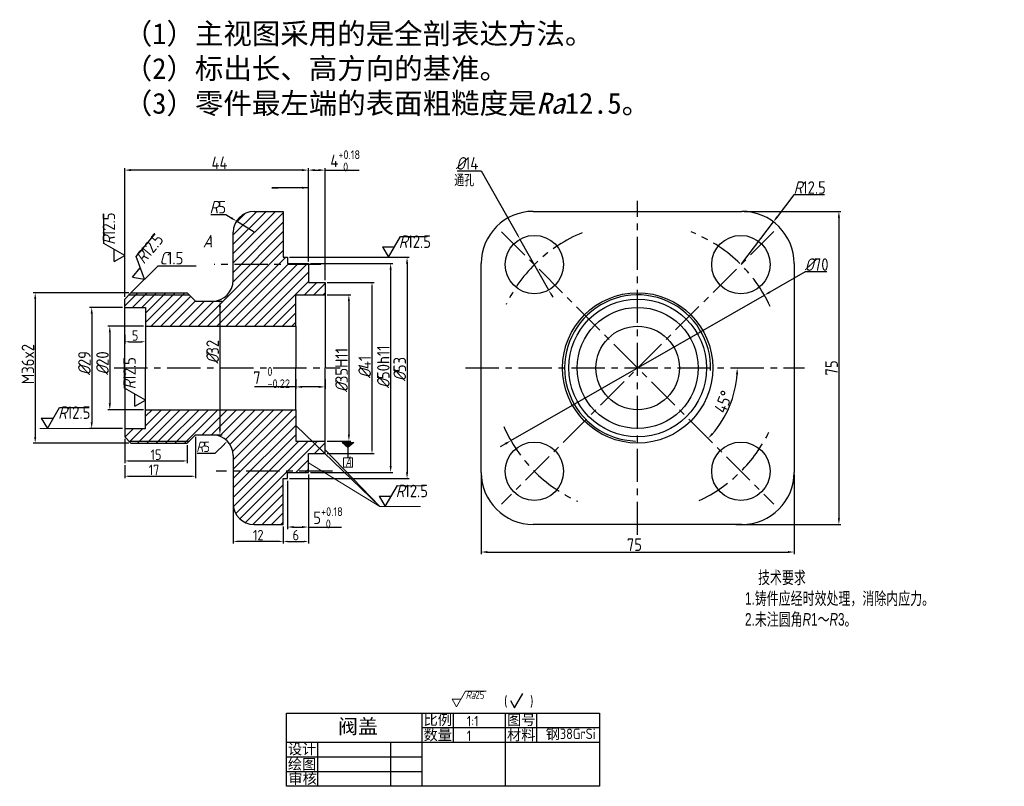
# Model space of a CAD drawing. Extents: x 415 to 1420, y -36 to 331.
import ezdxf

# ---------------------------------------------------------------- set-up
doc = ezdxf.new("R2010")
doc.units = 0
doc.header["$MEASUREMENT"] = 0
doc.linetypes.add('CENTER', pattern=[50.8, 31.75, -6.35, 6.35, -6.35])
doc.layers.get('0').update_dxf_attribs({"linetype": 'CONTINUOUS'})
doc.layers.get('DEFPOINTS').update_dxf_attribs({"linetype": 'CONTINUOUS', "lineweight": 20})
for name, color, linetype in [('ST尺寸', 7, 'CONTINUOUS'), ('填充线图层', 7, 'CONTINUOUS'), ('文字层', 7, 'CONTINUOUS'), ('标注图层', 7, 'CONTINUOUS'), ('细实线图层', 1, 'CONTINUOUS')]:
    doc.layers.add(name, color=color, linetype=linetype)
doc.layers.add('中心线层', color=1, linetype='CENTER', plot=False)
doc.layers.add('细实线层', color=7, linetype='CONTINUOUS', plot=False)
doc.layers.add('图框', color=7, linetype='CONTINUOUS', lineweight=30, plot=False)
doc.layers.add('实体层', color=7, linetype='CONTINUOUS', lineweight=30, plot=False)
doc.layers.add('尺寸线', color=7, linetype='CONTINUOUS', lineweight=20)
doc.layers.add('粗实线图层', color=7, linetype='CONTINUOUS', lineweight=30)
doc.styles.add('HZ', font='gbeitc.shx', dxfattribs={"height": 5})
doc.styles.get("Standard").update_dxf_attribs({"font": 'gbenor.shx'})
doc.styles.add('技术要求', font='仿宋_GB2312.ttf', dxfattribs={"width": 0.7, "height": 6})
doc.styles.add('样式 1', font='仿宋_GB2312.ttf', dxfattribs={"height": 3.5})
doc.styles.add('样式 2', font='仿宋_GB2312.ttf', dxfattribs={"height": 7})
doc.dimstyles.new('h2', dxfattribs={"dimtxt": 6, "dimasz": 3, "dimexe": 1, "dimexo": 1, "dimgap": 0.5, "dimtad": 1, "dimtoh": 1, "dimdec": 1, "dimlfac": 0.5, "dimzin": 11, "dimdsep": 46, "dimtxsty": 'Standard', "dimcen": 3, "dimdle": 3, "dimazin": 2, "dimtm": 1e-09, "dimtfac": 0.5, "dimtdec": 1, "dimtmove": 0, "dimatfit": 3, "dimfxl": 1, "dimfrac": 1, "dimtolj": 1, "dimarcsym": 0})
doc.dimstyles.new('机械制图标注', dxfattribs={"dimtxt": 5, "dimasz": 2, "dimexe": 1, "dimexo": 1, "dimgap": 0.5, "dimtad": 1, "dimtoh": 1, "dimdec": 1, "dimlfac": 0.5, "dimzin": 11, "dimdsep": 46, "dimtxsty": 'Standard', "dimcen": 3, "dimdle": 3, "dimazin": 2, "dimtfac": 1, "dimtdec": 1, "dimtmove": 0, "dimatfit": 3, "dimfxl": 1, "dimfrac": 1, "dimtolj": 1, "dimtzin": 0, "dimarcsym": 0})
doc.dimstyles.new('机械制图标注$3', dxfattribs={"dimtxt": 5, "dimasz": 2, "dimexe": 1, "dimexo": 1, "dimgap": 0.5, "dimtad": 1, "dimtoh": 1, "dimdec": 1, "dimlfac": 0.5, "dimzin": 11, "dimdsep": 46, "dimtxsty": 'Standard', "dimcen": 3, "dimdle": 3, "dimazin": 2, "dimtfac": 1, "dimtdec": 1, "dimtmove": 0, "dimatfit": 3, "dimfxl": 1, "dimfrac": 1, "dimtolj": 1, "dimtzin": 0, "dimarcsym": 0})
doc.dimstyles.new('机械制图标注$4', dxfattribs={"dimtxt": 5, "dimasz": 2, "dimexe": 1, "dimexo": 1, "dimgap": 0.5, "dimtad": 1, "dimtih": 1, "dimtoh": 1, "dimdec": 1, "dimlfac": 0.5, "dimzin": 11, "dimdsep": 46, "dimtxsty": 'Standard', "dimcen": 3, "dimdle": 3, "dimazin": 2, "dimtfac": 1, "dimtdec": 1, "dimtmove": 0, "dimatfit": 3, "dimfxl": 1, "dimfrac": 1, "dimtolj": 1, "dimtzin": 0, "dimarcsym": 0})

# ---------------------------------------------------------------- blocks, each defined once
blk = doc.blocks.new('*D10')
at = {"layer": 'DEFPOINTS', "color": 0, "ltscale": 10, "transparency": 16777216}
for p in [(998.39, 180.82), (1008.39, 180.27), (1008.39, 176.52)]:
    blk.add_point(p, dxfattribs=at)
at = {"layer": '标注图层', "color": 0, "lineweight": -2, "ltscale": 10, "transparency": 16777216}
for p, q in [((998.39, 179.82), (998.39, 175.52)), ((1000.39, 176.52), (1006.39, 176.52)), ((1008.39, 179.27), (1008.39, 175.52))]:
    blk.add_line(p, q, dxfattribs=at)
at = {"layer": '标注图层', "color": 0, "ltscale": 10, "transparency": 16777216}
for points in [[(1000.39, 176.85), (1000.39, 176.19), (998.39, 176.52)], [(1006.39, 176.85), (1006.39, 176.19), (1008.39, 176.52)]]:
    blk.add_solid(points, dxfattribs=at)
at = {"layer": '标注图层', "color": 0, "ltscale": 10, "transparency": 16777216, "insert": (1003.39, 179.52), "char_height": 5, "attachment_point": 5}
blk.add_mtext('\\A1;5', dxfattribs=at)
blk = doc.blocks.new('*D13')
at = {"layer": 'DEFPOINTS', "color": 0, "ltscale": 10, "transparency": 16777216}
for p in [(998.39, 130.97), (1028.39, 127.97), (1028.39, 119.43)]:
    blk.add_point(p, dxfattribs=at)
at = {"layer": '标注图层', "color": 0, "lineweight": -2, "ltscale": 10, "transparency": 16777216}
for p, q in [((998.39, 129.97), (998.39, 118.43)), ((1028.39, 126.97), (1028.39, 118.43)), ((1000.39, 119.43), (1026.39, 119.43))]:
    blk.add_line(p, q, dxfattribs=at)
at = {"layer": '标注图层', "color": 0, "ltscale": 10, "transparency": 16777216}
for points in [[(1000.39, 119.76), (1000.39, 119.1), (998.39, 119.43)], [(1026.39, 119.76), (1026.39, 119.1), (1028.39, 119.43)]]:
    blk.add_solid(points, dxfattribs=at)
at = {"layer": '标注图层', "color": 0, "ltscale": 10, "transparency": 16777216, "insert": (1013.39, 122.43), "char_height": 5, "attachment_point": 5}
blk.add_mtext('\\A1;15', dxfattribs=at)
blk = doc.blocks.new('*D14')
at = {"layer": 'DEFPOINTS', "color": 0, "ltscale": 10, "transparency": 16777216}
for p in [(1050.39, 98.97), (1074.39, 88.97), (1050.39, 80.9)]:
    blk.add_point(p, dxfattribs=at)
at = {"layer": '标注图层', "color": 0, "lineweight": -2, "ltscale": 10, "transparency": 16777216}
for p, q in [((1050.39, 97.97), (1050.39, 79.9)), ((1074.39, 87.97), (1074.39, 79.9)), ((1072.39, 80.9), (1052.39, 80.9))]:
    blk.add_line(p, q, dxfattribs=at)
at = {"layer": '标注图层', "color": 0, "ltscale": 10, "transparency": 16777216}
for points in [[(1052.39, 81.23), (1052.39, 80.56), (1050.39, 80.9)], [(1072.39, 81.23), (1072.39, 80.56), (1074.39, 80.9)]]:
    blk.add_solid(points, dxfattribs=at)
at = {"layer": '标注图层', "color": 0, "ltscale": 10, "transparency": 16777216, "insert": (1062.39, 83.9), "char_height": 5, "attachment_point": 5}
blk.add_mtext('\\A1;12', dxfattribs=at)
blk = doc.blocks.new('*D15')
at = {"layer": 'DEFPOINTS', "color": 0, "ltscale": 10, "transparency": 16777216}
for p in [(1086.39, 113.97), (1074.39, 87.97), (1086.39, 80.9)]:
    blk.add_point(p, dxfattribs=at)
at = {"layer": '标注图层', "color": 0, "lineweight": -2, "ltscale": 10, "transparency": 16777216}
for p, q in [((1086.39, 112.97), (1086.39, 79.9)), ((1074.39, 86.97), (1074.39, 79.9)), ((1076.39, 80.9), (1084.39, 80.9))]:
    blk.add_line(p, q, dxfattribs=at)
at = {"layer": '标注图层', "color": 0, "ltscale": 10, "transparency": 16777216}
for points in [[(1076.39, 81.23), (1076.39, 80.56), (1074.39, 80.9)], [(1084.39, 81.23), (1084.39, 80.56), (1086.39, 80.9)]]:
    blk.add_solid(points, dxfattribs=at)
at = {"layer": '标注图层', "color": 0, "ltscale": 10, "transparency": 16777216, "insert": (1080.39, 83.9), "char_height": 5, "attachment_point": 5}
blk.add_mtext('\\A1;6', dxfattribs=at)
blk = doc.blocks.new('*D16')
at = {"layer": 'DEFPOINTS', "color": 0, "ltscale": 10, "transparency": 16777216}
for p in [(998.39, 258.73), (1086.39, 213.97), (998.39, 196.97)]:
    blk.add_point(p, dxfattribs=at)
at = {"layer": '标注图层', "color": 0, "lineweight": -2, "ltscale": 10, "transparency": 16777216}
for p, q in [((998.39, 197.97), (998.39, 259.73)), ((1086.39, 214.97), (1086.39, 259.73)), ((1083.39, 258.73), (1001.39, 258.73))]:
    blk.add_line(p, q, dxfattribs=at)
at = {"layer": '标注图层', "color": 0, "ltscale": 10, "transparency": 16777216}
for points in [[(1001.39, 259.23), (1001.39, 258.23), (998.39, 258.73)], [(1083.39, 259.23), (1083.39, 258.23), (1086.39, 258.73)]]:
    blk.add_solid(points, dxfattribs=at)
at = {"layer": '标注图层', "color": 0, "ltscale": 10, "transparency": 16777216, "insert": (1043.82, 262.23), "char_height": 6, "attachment_point": 5}
blk.add_mtext('\\A1;44', dxfattribs=at)
blk = doc.blocks.new('*D17')
at = {"layer": 'DEFPOINTS', "color": 0, "ltscale": 10, "transparency": 16777216}
for p in [(1094.39, 204.97), (1094.39, 122.97), (1116.89, 122.97)]:
    blk.add_point(p, dxfattribs=at)
at = {"layer": '标注图层', "color": 0, "lineweight": -2, "ltscale": 10, "transparency": 16777216}
for p, q in [((1095.39, 204.97), (1117.89, 204.97)), ((1116.89, 202.97), (1116.89, 124.97)), ((1095.39, 122.97), (1117.89, 122.97))]:
    blk.add_line(p, q, dxfattribs=at)
at = {"layer": '标注图层', "color": 0, "ltscale": 10, "transparency": 16777216}
for points in [[(1116.56, 202.97), (1117.23, 202.97), (1116.89, 204.97)], [(1116.56, 124.97), (1117.23, 124.97), (1116.89, 122.97)]]:
    blk.add_solid(points, dxfattribs=at)
at = {"layer": '标注图层', "color": 0, "ltscale": 10, "transparency": 16777216, "insert": (1113.39, 164.42), "char_height": 5, "attachment_point": 5, "rotation": 90}
blk.add_mtext('\\A1;{\\Fgbeitc|c0;\\H1.2x;%%C\\Fgbenor|c134;41}', dxfattribs=at)
blk = doc.blocks.new('*D18')
at = {"layer": 'DEFPOINTS', "color": 0, "ltscale": 10, "transparency": 16777216}
for p in [(1187.8, 225.66), (1201.58, 201.28)]:
    blk.add_point(p, dxfattribs=at)
at = {"layer": '标注图层', "color": 0, "lineweight": -2, "ltscale": 10, "transparency": 16777216}
for p, q in [((1157.69, 258.45), (1169.28, 258.45)), ((1169.28, 258.45), (1186.82, 227.4)), ((1201.58, 201.28), (1187.8, 225.66)), ((1202.56, 199.54), (1203.54, 197.8))]:
    blk.add_line(p, q, dxfattribs=at)
at = {"layer": '标注图层', "color": 0, "ltscale": 10, "transparency": 16777216}
for points in [[(1187.11, 227.56), (1186.53, 227.24), (1187.8, 225.66)], [(1202.85, 199.7), (1202.27, 199.38), (1201.58, 201.28)]]:
    blk.add_solid(points, dxfattribs=at)
at = {"layer": '标注图层', "color": 0, "ltscale": 10, "transparency": 16777216, "insert": (1162.44, 261.95), "char_height": 5, "attachment_point": 5}
blk.add_mtext('\\A1;{\\Fgbeitc|c0;\\H1.2x;%%C\\Fgbenor|c134;14}', dxfattribs=at)
blk = doc.blocks.new('*D11')
at = {"layer": 'DEFPOINTS', "color": 0, "ltscale": 10, "transparency": 16777216}
for p in [(1047.57, 128.93), (1040.39, 121.97)]:
    blk.add_point(p, dxfattribs=at)
at = {"layer": '标注图层', "color": 0, "lineweight": -2, "ltscale": 10, "transparency": 16777216}
for p, q in [((1041.69, 123.23), (1046.13, 127.54)), ((1033.15, 123.23), (1041.69, 123.23))]:
    blk.add_line(p, q, dxfattribs=at)
at = {"layer": '标注图层', "color": 0, "ltscale": 10, "transparency": 16777216}
blk.add_solid([(1045.9, 127.78), (1046.36, 127.3), (1047.57, 128.93)], dxfattribs=at)
at = {"layer": '标注图层', "color": 0, "ltscale": 10, "transparency": 16777216, "insert": (1035.94, 126.23), "char_height": 5, "attachment_point": 5}
blk.add_mtext('\\A1;{\\Fgbeitc|c134;R}5', dxfattribs=at)
blk = doc.blocks.new('*D12')
at = {"layer": 'DEFPOINTS', "color": 0, "ltscale": 10, "transparency": 16777216}
for p in [(1032.39, 131.97), (998.39, 118.41), (1032.39, 112.12)]:
    blk.add_point(p, dxfattribs=at)
at = {"layer": '标注图层', "color": 0, "lineweight": -2, "ltscale": 10, "transparency": 16777216}
for p, q in [((1032.39, 130.97), (1032.39, 111.12)), ((998.39, 117.41), (998.39, 111.12)), ((1000.39, 112.12), (1030.39, 112.12))]:
    blk.add_line(p, q, dxfattribs=at)
at = {"layer": '标注图层', "color": 0, "ltscale": 10, "transparency": 16777216}
for points in [[(1000.39, 112.46), (1000.39, 111.79), (998.39, 112.12)], [(1030.39, 112.46), (1030.39, 111.79), (1032.39, 112.12)]]:
    blk.add_solid(points, dxfattribs=at)
at = {"layer": '标注图层', "color": 0, "ltscale": 10, "transparency": 16777216, "insert": (1012.43, 115.12), "char_height": 5, "attachment_point": 5}
blk.add_mtext('\\A1;17', dxfattribs=at)
blk = doc.blocks.new('*D19')
at = {"layer": 'DEFPOINTS', "color": 0, "transparency": 16777216}
for p in [(1094.39, 258.73), (1086.39, 213.97), (1094.39, 204.97)]:
    blk.add_point(p, dxfattribs=at)
at = {"layer": '尺寸线', "color": 0, "lineweight": -2, "transparency": 16777216}
for p, q in [((1086.39, 214.97), (1086.39, 259.73)), ((1094.39, 205.97), (1094.39, 259.73)), ((1089.39, 258.73), (1091.39, 258.73)), ((1094.39, 258.73), (1110.74, 258.73))]:
    blk.add_line(p, q, dxfattribs=at)
at = {"layer": '尺寸线', "color": 0, "transparency": 16777216}
for points in [[(1089.39, 259.23), (1089.39, 258.23), (1086.39, 258.73)], [(1091.39, 259.23), (1091.39, 258.23), (1094.39, 258.73)]]:
    blk.add_solid(points, dxfattribs=at)
at = {"layer": '尺寸线', "color": 0, "transparency": 16777216, "insert": (1104.06, 263.17), "char_height": 6, "attachment_point": 5}
blk.add_mtext('\\A1;4{\\H0.7x;\\S+0.18^  0;}', dxfattribs=at)
blk = doc.blocks.new('*D20')
at = {"layer": 'DEFPOINTS', "color": 0, "transparency": 16777216}
for p in [(1051.91, 234.29), (1060.39, 228.97)]:
    blk.add_point(p, dxfattribs=at)
at = {"layer": '尺寸线', "color": 0, "lineweight": -2, "transparency": 16777216}
for p, q in [((1039.62, 237.47), (1046.83, 237.47)), ((1046.83, 237.47), (1049.37, 235.88)), ((1060.39, 228.97), (1051.91, 234.29))]:
    blk.add_line(p, q, dxfattribs=at)
at = {"layer": '尺寸线', "color": 0, "transparency": 16777216}
blk.add_solid([(1049.64, 236.3), (1049.11, 235.46), (1051.91, 234.29)], dxfattribs=at)
at = {"layer": '尺寸线', "color": 0, "transparency": 16777216, "insert": (1042.98, 240.97), "char_height": 6, "attachment_point": 5}
blk.add_mtext('\\A1;{\\Fgbeitc|c134;R}5', dxfattribs=at)
blk = doc.blocks.new('*D21')
at = {"layer": 'DEFPOINTS', "color": 0, "transparency": 16777216}
for p in [(1008.39, 183.97), (991.25, 143.97), (1008.39, 143.97)]:
    blk.add_point(p, dxfattribs=at)
at = {"layer": '尺寸线', "color": 0, "lineweight": -2, "transparency": 16777216}
for p, q in [((1007.39, 183.97), (990.25, 183.97)), ((991.25, 180.97), (991.25, 146.97)), ((1007.39, 143.97), (990.25, 143.97))]:
    blk.add_line(p, q, dxfattribs=at)
at = {"layer": '尺寸线', "color": 0, "transparency": 16777216}
for points in [[(990.75, 180.97), (991.75, 180.97), (991.25, 183.97)], [(990.75, 146.97), (991.75, 146.97), (991.25, 143.97)]]:
    blk.add_solid(points, dxfattribs=at)
at = {"layer": '尺寸线', "color": 0, "transparency": 16777216, "insert": (987.75, 166.22), "char_height": 6, "attachment_point": 5, "rotation": 90}
blk.add_mtext('\\A1;{\\Fgbeitc|c0;%%C}20', dxfattribs=at)
blk = doc.blocks.new('*D22')
at = {"layer": 'DEFPOINTS', "color": 0, "transparency": 16777216}
for p in [(998.39, 192.97), (982.58, 134.97), (998.39, 134.97)]:
    blk.add_point(p, dxfattribs=at)
at = {"layer": '尺寸线', "color": 0, "lineweight": -2, "transparency": 16777216}
for p, q in [((997.39, 192.97), (981.58, 192.97)), ((982.58, 189.97), (982.58, 137.97)), ((997.39, 134.97), (981.58, 134.97))]:
    blk.add_line(p, q, dxfattribs=at)
at = {"layer": '尺寸线', "color": 0, "transparency": 16777216}
for points in [[(982.08, 189.97), (983.08, 189.97), (982.58, 192.97)], [(982.08, 137.97), (983.08, 137.97), (982.58, 134.97)]]:
    blk.add_solid(points, dxfattribs=at)
at = {"layer": '尺寸线', "color": 0, "transparency": 16777216, "insert": (979.08, 166.23), "char_height": 6, "attachment_point": 5, "rotation": 90}
blk.add_mtext('\\A1;{\\Fgbeitc|c0;%%C}29', dxfattribs=at)
blk = doc.blocks.new('*D23')
at = {"layer": 'DEFPOINTS', "color": 0, "transparency": 16777216}
for p in [(1001.39, 199.97), (955.5, 127.97), (1001.39, 127.97)]:
    blk.add_point(p, dxfattribs=at)
at = {"layer": '尺寸线', "color": 0, "lineweight": -2, "transparency": 16777216}
for p, q in [((1000.39, 199.97), (954.5, 199.97)), ((955.5, 196.97), (955.5, 130.97)), ((1000.39, 127.97), (954.5, 127.97))]:
    blk.add_line(p, q, dxfattribs=at)
at = {"layer": '尺寸线', "color": 0, "transparency": 16777216}
for points in [[(955, 196.97), (956, 196.97), (955.5, 199.97)], [(955, 130.97), (956, 130.97), (955.5, 127.97)]]:
    blk.add_solid(points, dxfattribs=at)
at = {"layer": '尺寸线', "color": 0, "transparency": 16777216, "insert": (952, 165.82), "char_height": 6, "attachment_point": 5, "rotation": 90}
blk.add_mtext('\\A1;M36x2', dxfattribs=at)
blk = doc.blocks.new('*D24')
at = {"layer": 'DEFPOINTS', "color": 0, "transparency": 16777216}
for p in [(1035.03, 196.03), (1035.03, 131.97), (1044.02, 131.97)]:
    blk.add_point(p, dxfattribs=at)
at = {"layer": '尺寸线', "color": 0, "lineweight": -2, "transparency": 16777216}
for p, q in [((1036.03, 196.03), (1045.02, 196.03)), ((1044.02, 193.03), (1044.02, 134.97)), ((1036.03, 131.97), (1045.02, 131.97))]:
    blk.add_line(p, q, dxfattribs=at)
at = {"layer": '尺寸线', "color": 0, "transparency": 16777216}
for points in [[(1043.52, 193.03), (1044.52, 193.03), (1044.02, 196.03)], [(1043.52, 134.97), (1044.52, 134.97), (1044.02, 131.97)]]:
    blk.add_solid(points, dxfattribs=at)
at = {"layer": '尺寸线', "color": 0, "transparency": 16777216, "insert": (1040.52, 171.67), "char_height": 6, "attachment_point": 5, "rotation": 90}
blk.add_mtext('\\A1;{\\Fgbeitc|c0;%%C}32', dxfattribs=at)
blk = doc.blocks.new('*D25')
at = {"layer": 'DEFPOINTS', "color": 0, "transparency": 16777216}
for p in [(1080.39, 159.53), (1094.39, 159.53), (1094.39, 154.9)]:
    blk.add_point(p, dxfattribs=at)
at = {"layer": '尺寸线', "color": 0, "lineweight": -2, "transparency": 16777216}
for p, q in [((1080.39, 158.53), (1080.39, 153.9)), ((1094.39, 158.53), (1094.39, 153.9)), ((1080.39, 154.9), (1060.52, 154.9)), ((1091.39, 154.9), (1083.39, 154.9))]:
    blk.add_line(p, q, dxfattribs=at)
at = {"layer": '尺寸线', "color": 0, "transparency": 16777216}
for points in [[(1083.39, 155.4), (1083.39, 154.4), (1080.39, 154.9)], [(1091.39, 155.4), (1091.39, 154.4), (1094.39, 154.9)]]:
    blk.add_solid(points, dxfattribs=at)
at = {"layer": '尺寸线', "color": 0, "transparency": 16777216, "insert": (1068.77, 159.34), "char_height": 6, "attachment_point": 5}
blk.add_mtext('\\A1;7 {\\H0.7x;\\S0^ -0.22;}', dxfattribs=at)
blk = doc.blocks.new('*D26')
at = {"layer": 'DEFPOINTS', "color": 0, "transparency": 16777216}
for p in [(1086.39, 113.97), (1076.39, 110.97), (1086.39, 87.78)]:
    blk.add_point(p, dxfattribs=at)
at = {"layer": '尺寸线', "color": 0, "lineweight": -2, "transparency": 16777216}
for p, q in [((1076.39, 109.97), (1076.39, 86.78)), ((1086.39, 112.97), (1086.39, 86.78)), ((1079.39, 87.78), (1083.39, 87.78)), ((1086.39, 87.78), (1102.24, 87.78))]:
    blk.add_line(p, q, dxfattribs=at)
at = {"layer": '尺寸线', "color": 0, "transparency": 16777216}
for points in [[(1079.39, 88.28), (1079.39, 87.28), (1076.39, 87.78)], [(1083.39, 88.28), (1083.39, 87.28), (1086.39, 87.78)]]:
    blk.add_solid(points, dxfattribs=at)
at = {"layer": '尺寸线', "color": 0, "transparency": 16777216, "insert": (1095.81, 92.22), "char_height": 6, "attachment_point": 5}
blk.add_mtext('\\A1;5{\\H0.7x;\\S+0.18^  0;}', dxfattribs=at)
blk = doc.blocks.new('*D27')
at = {"layer": 'DEFPOINTS', "color": 0, "transparency": 16777216}
for p in [(1094.39, 198.97), (1094.39, 128.97), (1105.81, 128.97)]:
    blk.add_point(p, dxfattribs=at)
at = {"layer": '尺寸线', "color": 0, "lineweight": -2, "transparency": 16777216}
for p, q in [((1095.39, 198.97), (1106.81, 198.97)), ((1105.81, 195.97), (1105.81, 131.97)), ((1095.39, 128.97), (1106.81, 128.97))]:
    blk.add_line(p, q, dxfattribs=at)
at = {"layer": '尺寸线', "color": 0, "transparency": 16777216}
for points in [[(1105.31, 195.97), (1106.31, 195.97), (1105.81, 198.97)], [(1105.31, 131.97), (1106.31, 131.97), (1105.81, 128.97)]]:
    blk.add_solid(points, dxfattribs=at)
at = {"layer": '尺寸线', "color": 0, "transparency": 16777216, "insert": (1102.31, 162.9), "char_height": 6, "attachment_point": 5, "rotation": 90}
blk.add_mtext('\\A1;{\\Fgbeitc|c0;%%C}35H11', dxfattribs=at)
blk = doc.blocks.new('*D28')
at = {"layer": 'DEFPOINTS', "color": 0, "transparency": 16777216}
for p in [(1086.39, 213.97), (1086.39, 113.97), (1125.83, 113.97)]:
    blk.add_point(p, dxfattribs=at)
at = {"layer": '尺寸线', "color": 0, "lineweight": -2, "transparency": 16777216}
for p, q in [((1087.39, 213.97), (1126.83, 213.97)), ((1125.83, 210.97), (1125.83, 116.97)), ((1087.39, 113.97), (1126.83, 113.97))]:
    blk.add_line(p, q, dxfattribs=at)
at = {"layer": '尺寸线', "color": 0, "transparency": 16777216}
for points in [[(1125.33, 210.97), (1126.33, 210.97), (1125.83, 213.97)], [(1125.33, 116.97), (1126.33, 116.97), (1125.83, 113.97)]]:
    blk.add_solid(points, dxfattribs=at)
at = {"layer": '尺寸线', "color": 0, "transparency": 16777216, "insert": (1122.33, 164.47), "char_height": 6, "attachment_point": 5, "rotation": 90}
blk.add_mtext('\\A1;{\\Fgbeitc|c0;%%C}50h11', dxfattribs=at)
blk = doc.blocks.new('*D29')
at = {"layer": 'DEFPOINTS', "color": 0, "transparency": 16777216}
for p in [(1076.39, 216.97), (1076.39, 110.97), (1133.69, 110.97)]:
    blk.add_point(p, dxfattribs=at)
at = {"layer": '尺寸线', "color": 0, "lineweight": -2, "transparency": 16777216}
for p, q in [((1077.39, 216.97), (1134.69, 216.97)), ((1133.69, 213.97), (1133.69, 113.97)), ((1077.39, 110.97), (1134.69, 110.97))]:
    blk.add_line(p, q, dxfattribs=at)
at = {"layer": '尺寸线', "color": 0, "transparency": 16777216}
for points in [[(1133.19, 213.97), (1134.19, 213.97), (1133.69, 216.97)], [(1133.19, 113.97), (1134.19, 113.97), (1133.69, 110.97)]]:
    blk.add_solid(points, dxfattribs=at)
at = {"layer": '尺寸线', "color": 0, "transparency": 16777216, "insert": (1130.19, 163.37), "char_height": 6, "attachment_point": 5, "rotation": 90}
blk.add_mtext('\\A1;{\\Fgbeitc|c0;%%C}53', dxfattribs=at)
blk = doc.blocks.new('*D30')
at = {"layer": 'DEFPOINTS', "color": 0, "transparency": 16777216}
for p in [(1304.91, 198.79), (1183.46, 129.16)]:
    blk.add_point(p, dxfattribs=at)
at = {"layer": '尺寸线', "color": 0, "lineweight": -2, "transparency": 16777216}
for p, q in [((1324.43, 209.98), (1307.52, 200.28)), ((1334.93, 209.98), (1324.43, 209.98)), ((1183.46, 129.16), (1304.91, 198.79)), ((1180.86, 127.66), (1178.25, 126.17))]:
    blk.add_line(p, q, dxfattribs=at)
at = {"layer": '尺寸线', "color": 0, "transparency": 16777216}
for points in [[(1307.27, 200.72), (1307.77, 199.85), (1304.91, 198.79)], [(1180.61, 128.1), (1181.11, 127.23), (1183.46, 129.16)]]:
    blk.add_solid(points, dxfattribs=at)
at = {"layer": '尺寸线', "color": 0, "transparency": 16777216, "insert": (1329.93, 213.48), "char_height": 6, "attachment_point": 5}
blk.add_mtext('\\A1;{\\Fgbeitc|c0;%%C}70', dxfattribs=at)
blk = doc.blocks.new('*D31')
at = {"layer": 'DEFPOINTS', "color": 0, "transparency": 16777216}
for p in [(1309.24, 233.93), (1294.19, 213.97)]:
    blk.add_point(p, dxfattribs=at)
at = {"layer": '尺寸线', "color": 0, "lineweight": -2, "transparency": 16777216}
for p, q in [((1319.01, 246.88), (1311.05, 236.32)), ((1333.72, 246.88), (1319.01, 246.88)), ((1294.19, 213.97), (1309.24, 233.93))]:
    blk.add_line(p, q, dxfattribs=at)
at = {"layer": '尺寸线', "color": 0, "transparency": 16777216}
blk.add_solid([(1310.65, 236.63), (1311.45, 236.02), (1309.24, 233.93)], dxfattribs=at)
at = {"layer": '尺寸线', "color": 0, "transparency": 16777216, "insert": (1326.62, 250.38), "char_height": 6, "attachment_point": 5}
blk.add_mtext('\\A1;{\\Fgbeitc|c134;R}12.5', dxfattribs=at)
blk = doc.blocks.new('*D32')
at = {"layer": 'DEFPOINTS', "color": 0, "transparency": 16777216}
for p in [(1294.19, 238.97), (1290.23, 88.97), (1340.63, 88.97)]:
    blk.add_point(p, dxfattribs=at)
at = {"layer": '尺寸线', "color": 0, "lineweight": -2, "transparency": 16777216}
for p, q in [((1295.19, 238.97), (1341.63, 238.97)), ((1340.63, 235.97), (1340.63, 91.97)), ((1291.23, 88.97), (1341.63, 88.97))]:
    blk.add_line(p, q, dxfattribs=at)
at = {"layer": '尺寸线', "color": 0, "transparency": 16777216}
for points in [[(1340.13, 235.97), (1341.13, 235.97), (1340.63, 238.97)], [(1340.13, 91.97), (1341.13, 91.97), (1340.63, 88.97)]]:
    blk.add_solid(points, dxfattribs=at)
at = {"layer": '尺寸线', "color": 0, "transparency": 16777216, "insert": (1337.13, 163.97), "char_height": 6, "attachment_point": 5, "rotation": 90}
blk.add_mtext('\\A1;75', dxfattribs=at)
blk = doc.blocks.new('*D33')
at = {"layer": 'DEFPOINTS', "color": 0, "transparency": 16777216}
for p in [(1169.19, 113.97), (1319.19, 113.97), (1319.19, 75.82)]:
    blk.add_point(p, dxfattribs=at)
at = {"layer": '尺寸线', "color": 0, "lineweight": -2, "transparency": 16777216}
for p, q in [((1169.19, 112.97), (1169.19, 74.82)), ((1319.19, 112.97), (1319.19, 74.82)), ((1172.19, 75.82), (1316.19, 75.82))]:
    blk.add_line(p, q, dxfattribs=at)
at = {"layer": '尺寸线', "color": 0, "transparency": 16777216}
for points in [[(1172.19, 76.32), (1172.19, 75.32), (1169.19, 75.82)], [(1316.19, 76.32), (1316.19, 75.32), (1319.19, 75.82)]]:
    blk.add_solid(points, dxfattribs=at)
at = {"layer": '尺寸线', "color": 0, "transparency": 16777216, "insert": (1242.62, 79.32), "char_height": 6, "attachment_point": 5}
blk.add_mtext('\\A1;75', dxfattribs=at)
blk = doc.blocks.new('*D34')
at = {"layer": 'DEFPOINTS', "color": 0, "transparency": 16777216}
for p in [(1177.98, 230.18), (1161.75, 163.97), (1324.19, 163.97), (1285.52, 140.11), (1308.41, 99.75)]:
    blk.add_point(p, dxfattribs=at)
at = {"layer": '尺寸线', "color": 0, "lineweight": -2, "transparency": 16777216}
blk.add_arc((1244.19, 163.97), 47.73, 318.6017, 356.3983, dxfattribs=at)
at = {"layer": '尺寸线', "color": 0, "transparency": 16777216}
for points in [[(1291.32, 160.99), (1292.32, 160.96), (1291.92, 163.97)], [(1280.36, 132.07), (1279.63, 132.75), (1277.94, 130.22)]]:
    blk.add_solid(points, dxfattribs=at)
at = {"layer": '尺寸线', "color": 0, "transparency": 16777216, "insert": (1285.34, 147.77), "char_height": 6, "attachment_point": 5, "rotation": 68.5111}
blk.add_mtext('\\A1;45°', dxfattribs=at)

msp = doc.modelspace()

# ---------------------------------------------------------------- hatches: boundary and pattern name
at = {"layer": '填充线图层', "ltscale": 10}
h = msp.add_hatch(dxfattribs=at)
h.set_pattern_fill('ANSI31', color=256)
h.set_pattern_definition([(45, (943.386, 3.9727), (-2.245064, 2.245064), [])])
h.paths.add_polyline_path([(1074.39, 238.97), (1060.39, 238.97, 0.414214), (1050.39, 228.97), (1050.39, 213.47), (1086.39, 213.47), (1086.39, 213.97), (1076.39, 213.97), (1076.39, 216.97), (1074.39, 216.97)])
h.paths.add_polyline_path([(1080.39, 198.97), (1094.39, 198.97), (1094.39, 204.97), (1086.39, 204.97), (1086.39, 213.47), (1050.39, 213.47), (1050.39, 205.97, -0.414214), (1040.39, 195.97), (1032.39, 195.97), (1029.39, 198.97), (1000.39, 198.97), (998.39, 196.97), (998.39, 192.97), (1008.39, 192.97), (1008.39, 183.97), (1080.39, 183.97)])
h.paths.add_polyline_path([(1080.39, 143.97), (1008.39, 143.97), (1008.39, 134.97), (998.39, 134.97), (998.39, 130.97), (1000.39, 128.97), (1029.39, 128.97), (1032.39, 131.97), (1040.39, 131.97, -0.414214), (1050.39, 121.97), (1050.39, 114.48), (1086.39, 114.48), (1086.39, 122.97), (1094.39, 122.97), (1094.39, 128.97), (1080.39, 128.97)])
h.paths.add_polyline_path([(1074.39, 110.97), (1076.39, 110.97), (1076.39, 113.97), (1086.39, 113.97), (1086.39, 114.48), (1050.39, 114.48), (1050.39, 98.97, 0.414214), (1060.39, 88.97), (1074.39, 88.97)])
h.paths.add_polyline_path([(1029.39, 128.97), (1000.39, 128.97), (1001.39, 127.97), (1028.39, 127.97)], flags=17)
h.paths.add_polyline_path([(1028.39, 199.97), (1001.39, 199.97), (1000.39, 198.97), (1029.39, 198.97)], flags=17)
at = {"layer": '尺寸线'}
h = msp.add_hatch(color=7, dxfattribs=at)
h.dxf.hatch_style = 1
h.paths.add_polyline_path([(1105.36, 125.94), (1108.19, 128.22), (1102.53, 128.22)])

# ---------------------------------------------------------------- linework, layer by layer
at = {"layer": 'ST尺寸'}
for p, q in [((1185.19, 1.16), (1189.19, 8.09)), ((1183.19, 4.63), (1185.19, 1.16))]:
    msp.add_line(p, q, dxfattribs=at)
at = {"layer": '中心线层', "color": 7, "ltscale": 0.5}
for p, q in [((1244.19, 83.97), (1244.19, 243.97)), ((1309.51, 229.3), (1178.88, 98.66)), ((1178.97, 229.19), (1309.4, 98.76)), ((1092.31, 213.47), (1041.18, 213.47)), ((993.39, 163.97), (1101.61, 163.97)), ((1161.75, 163.97), (1324.19, 163.97)), ((1097.93, 114.48), (1042.26, 114.48))]:
    msp.add_line(p, q, dxfattribs=at)
for start, end in [(112.3201, 154.2883), (24.8724, 68.4865), (203.6558, 245.782), (294.9463, 334.283)]:
    msp.add_arc((1244.19, 163.97), 70, start, end, dxfattribs=at)
at = {"layer": '实体层'}
for p, q in [((1075.94, -36.38), (1075.94, -1.38)), ((1075.94, -1.38), (1225.94, -1.38)), ((1225.94, -1.38), (1225.94, -36.38)), ((1225.94, -36.38), (1075.94, -36.38))]:
    msp.add_line(p, q, dxfattribs=at)
at = {"layer": '尺寸线'}
for p, q in [((981.58, 134.97), (957.69, 134.97)), ((1120.61, 97.6), (1080.39, 136.47)), ((1094.39, 124.73), (1120.61, 97.6)), ((1120.61, 97.6), (1086.39, 118.47)), ((1120.61, 97.6), (1140.11, 97.6)), ((1155.26, 5.38), (1157.42, 1.64)), ((1159.58, 5.38), (1155.26, 5.38)), ((1157.42, 1.64), (1161.74, 9.12)), ((1161.74, 9.12), (1171.6, 9.12))]:
    msp.add_line(p, q, dxfattribs=at)
at = {"layer": '尺寸线', "color": 7}
for p, q in [((1102.53, 128.22), (1105.36, 125.94)), ((1105.36, 125.94), (1108.19, 128.22))]:
    msp.add_line(p, q, dxfattribs=at)
msp.add_lwpolyline([(1103.19, 120.89), (1107.53, 120.89), (1107.53, 116.46), (1103.19, 116.46)], close=True, dxfattribs=at)
at = {"layer": '标注图层', "ltscale": 10}
for p, q in [((988.39, 223.6), (988.39, 237.85)), ((1003.85, 217.29), (1012.94, 228.27)), ((1124.73, 216.97), (1130.51, 226.97)), ((1130.51, 226.97), (1143.28, 226.96)), ((998.39, 217.83), (988.39, 223.6)), ((1121.85, 221.97), (1124.73, 216.97)), ((1121.85, 221.97), (1127.62, 221.97)), ((993.39, 214.94), (993.39, 220.71)), ((993.39, 214.94), (998.39, 217.83)), ((1007.88, 206.47), (1003.85, 217.29)), ((1002.19, 207.43), (1005.87, 211.88)), ((1002.19, 207.43), (1007.88, 206.47)), ((998.28, 154.34), (998.28, 168.59)), ((1008.28, 148.56), (998.28, 154.34)), ((1003.28, 145.68), (1003.28, 151.45)), ((1003.28, 145.68), (1008.28, 148.56)), ((961.31, 134.97), (967.09, 144.97)), ((967.09, 144.97), (981.34, 144.97)), ((958.43, 139.97), (961.31, 134.97)), ((958.43, 139.97), (964.2, 139.97)), ((1086.39, 112.97), (1086.39, 87.56)), ((1123.28, 97.6), (1129.05, 107.6)), ((1129.05, 107.6), (1141.83, 107.58)), ((1120.39, 102.6), (1123.28, 97.6)), ((1120.39, 102.6), (1126.16, 102.6))]:
    msp.add_line(p, q, dxfattribs=at)
at = {"layer": '标注图层', "color": 5, "ltscale": 10}
msp.add_line((1102.53, 128.22), (1108.19, 128.22), dxfattribs=at)
at = {"layer": '标注图层', "color": 7, "ltscale": 10}
msp.add_line((1105.36, 125.94), (1105.36, 120.89), dxfattribs=at)
at = {"layer": '粗实线图层', "ltscale": 10}
for p, q in [((1060.39, 238.97), (1074.39, 238.97)), ((1074.39, 238.97), (1074.39, 216.97)), ((1194.19, 238.97), (1294.19, 238.97)), ((1050.39, 205.97), (1050.39, 228.97)), ((1074.39, 216.97), (1076.39, 216.97)), ((1076.39, 216.97), (1076.39, 213.97)), ((1076.39, 213.97), (1086.39, 213.97)), ((1086.39, 213.97), (1086.39, 204.97)), ((1169.19, 113.97), (1169.19, 213.97)), ((1319.19, 213.97), (1319.19, 113.97)), ((1086.39, 204.97), (1094.39, 204.97)), ((1094.39, 204.97), (1094.39, 198.97)), ((998.39, 196.97), (1001.39, 199.97)), ((1001.39, 199.97), (1028.39, 199.97)), ((1028.39, 199.97), (1032.39, 195.97)), ((1080.39, 183.97), (1080.39, 198.97)), ((1080.39, 198.97), (1094.39, 198.97)), ((1094.39, 198.97), (1094.39, 163.97)), ((998.39, 192.97), (998.39, 196.97)), ((1032.39, 195.97), (1040.39, 195.97)), ((998.39, 163.97), (998.39, 192.97)), ((998.39, 192.97), (1008.39, 192.97)), ((1008.39, 192.97), (1008.39, 183.97)), ((1008.39, 183.97), (1080.39, 183.97)), ((1008.39, 183.97), (1008.39, 163.97)), ((1080.39, 183.97), (1080.39, 163.97)), ((998.39, 163.97), (998.39, 134.97)), ((1008.39, 143.97), (1008.39, 163.97)), ((1080.39, 143.97), (1080.39, 163.97)), ((1094.39, 128.97), (1094.39, 163.97)), ((1008.39, 134.97), (1008.39, 143.97)), ((1008.39, 143.97), (1080.39, 143.97)), ((1080.39, 143.97), (1080.39, 128.97)), ((998.39, 134.97), (1008.39, 134.97)), ((998.39, 134.97), (998.39, 130.97)), ((998.39, 130.97), (1001.39, 127.97)), ((1001.39, 127.97), (1028.39, 127.97)), ((1028.39, 127.97), (1032.39, 131.97)), ((1032.39, 131.97), (1040.39, 131.97)), ((1080.39, 128.97), (1094.39, 128.97)), ((1094.39, 122.97), (1094.39, 128.97)), ((1086.39, 113.97), (1086.39, 122.97)), ((1086.39, 122.97), (1094.39, 122.97)), ((1050.39, 121.97), (1050.39, 98.97)), ((1076.39, 110.97), (1076.39, 113.97)), ((1076.39, 113.97), (1086.39, 113.97)), ((1074.39, 88.97), (1074.39, 110.97)), ((1074.39, 110.97), (1076.39, 110.97)), ((1060.39, 88.97), (1074.39, 88.97)), ((1294.19, 88.97), (1194.19, 88.97))]:
    msp.add_line(p, q, dxfattribs=at)
for centre, radius in [((1194.69, 213.47), 14), ((1293.68, 213.47), 14), ((1244.19, 163.97), 36), ((1244.19, 163.97), 33), ((1244.19, 163.97), 29), ((1244.19, 163.97), 20), ((1194.69, 114.48), 14), ((1293.68, 114.48), 14)]:
    msp.add_circle(centre, radius, dxfattribs=at)
for centre, radius, start, end in [((1060.39, 228.97), 10, 90, 180), ((1194.19, 213.97), 25, 90, 180), ((1294.19, 213.97), 25, 0, 90), ((1040.39, 205.97), 10, 270, 0), ((1040.39, 121.97), 10, 0, 90), ((1194.19, 113.97), 25, 180, 270), ((1294.19, 113.97), 25, 270, 0), ((1060.39, 98.97), 10, 180, 270)]:
    msp.add_arc(centre, radius, start, end, dxfattribs=at)
at = {"layer": '细实线图层', "color": 7, "ltscale": 10}
for p, q in [((1000.39, 198.97), (1029.39, 198.97)), ((1000.39, 128.97), (1029.39, 128.97))]:
    msp.add_line(p, q, dxfattribs=at)
msp.add_arc((1244.19, 163.97), 35, 358.1061, 268.3426, dxfattribs=at)
at = {"layer": '细实线层'}
for p, q in [((1140.94, -36.38), (1140.94, -1.38)), ((1155.94, -15.38), (1155.94, -1.38)), ((1180.94, -36.38), (1180.94, -1.38)), ((1195.94, -15.38), (1195.94, -1.38)), ((1225.94, -8.38), (1140.94, -8.38)), ((1225.94, -15.38), (1075.94, -15.38)), ((1090.94, -36.38), (1090.94, -15.38)), ((1125.94, -36.38), (1125.94, -15.38)), ((1140.94, -22.38), (1075.94, -22.38)), ((1140.94, -29.38), (1075.94, -29.38))]:
    msp.add_line(p, q, dxfattribs=at)

# ---------------------------------------------------------------- texts
at = {"insert": (1175.21, 6.77), "char_height": 5, "attachment_point": 1}
msp.add_mtext_dynamic_manual_height_columns('\\pxi-3,l4,t4;(    )', width=35.0637, gutter_width=10, heights=[0], dxfattribs=at)
at = {"layer": 'ST尺寸', "char_height": 5, "attachment_point": 1, "style": 'HZ'}
for s, insert in [('{\\Fgbenor|c0;1:1}', (1162.33, -2.69)), ('{\\fPMingLiU|b0|i0|c136|p18;钢\\Fgbenor|c0;38GrSi}', (1200.11, -8.76)), ('{\\Fgbenor|c0;1}', (1162.33, -9.69))]:
    msp.add_mtext_dynamic_manual_height_columns(s, width=25, gutter_width=25, heights=[0], dxfattribs=dict(at, insert=insert))
at = {"layer": '图框', "attachment_point": 5}
for s, insert, char_height, width, style in [('{\\fChangFangSong|b0|i0|c134|p49;阀盖}', (1110.16, -8.09), 7, 90, '样式 2'), ('比例', (1148.41, -4.82), 5, 22.671, '样式 1'), ('图号', (1188.41, -4.82), 5, 22.671, '样式 1'), ('数量', (1148.4, -12.08), 5, 22.671, '样式 1'), ('材料', (1188.4, -12.08), 5, 22.671, '样式 1'), ('设计', (1083.41, -18.82), 5, 22.671, '样式 1'), ('绘图', (1083.4, -26.08), 5, 22.671, '样式 1'), ('审核', (1083.65, -32.95), 5, 22.671, '样式 1')]:
    msp.add_mtext(s, dxfattribs=dict(at, insert=insert, char_height=char_height, width=width, style=style))
at = {"layer": '尺寸线', "attachment_point": 1}
for s, width, heights, insert, char_height in [('\\pxqj;{\\fFangSong_GB2312|b0|i0|c134|p49;\\H2x;（1）主视图采用的是\\C5;全剖\\C256;表达方法。\\P（2）标出长、高方向的基准。\\P（3）零件最左端的表面粗糙度是\\fFangSong_GB2312|b0|i1|c134|p49;\\C5;Ra\\fFangSong_GB2312|b0|i0|c134|p49;12.5\\C256;。}', 321.0429, [78.31], (997.95, 329.08), 5), ('{\\Fgbeitc|c134;A}', 7.7549, [0], (1035.83, 227.74), 6), ('{\\Fgbeitc|c134;R}12.5', 25.0041, [0], (1129.66, 227.44), 6), ('{\\Fgbeitc|c134;C}1.5', 17.9484, [0], (1015.03, 219.56), 6), ('{\\Fgbeitc|c134;R}12.5', 25.0041, [0], (966.42, 145.58), 6), ('{\\Fgbeitc|c134;R}12.5', 25.0041, [0], (1128.21, 108.06), 6), ('{\\Fgbeitc|c0;Ra}25', 11.1074, [0], (1161.74, 9.12), 3.6)]:
    msp.add_mtext_dynamic_manual_height_columns(s, width=width, gutter_width=25, heights=heights, dxfattribs=dict(at, insert=insert, char_height=char_height))
at = {"layer": '尺寸线', "char_height": 6, "attachment_point": 1}
for insert, rotation in [((987.78, 222.93), 90), ((1002.96, 217.16), 50.4112), ((997.68, 153.67), 90)]:
    msp.add_mtext_dynamic_manual_height_columns('{\\Fgbeitc|c134;R}12.5', width=25.0041, gutter_width=25, heights=[0], dxfattribs=dict(at, insert=insert, rotation=rotation))
at = {"layer": '文字层', "ltscale": 10, "insert": (1295.65, 66.58), "char_height": 6, "width": 166.4549, "attachment_point": 1, "style": '技术要求'}
msp.add_mtext('{\\fRS_Song|b0|i0|c134|p2;    技术要求\\P1.铸件应经时效处理，消除内应力。\\P2.未注圆角\\fRS_Song|b0|i1|c134|p2;R\\fRS_Song|b0|i0|c134|p2;1～\\fRS_Song|b0|i1|c134|p2;R\\fRS_Song|b0|i0|c134|p2;3。}', dxfattribs=at)
at = {"layer": '标注图层', "ltscale": 10, "insert": (1156.28, 256.51), "char_height": 5, "width": 17.1606, "attachment_point": 1, "style": '技术要求'}
msp.add_mtext('通孔', dxfattribs=at)
at = {"layer": '标注图层', "color": 7, "ltscale": 10, "insert": (1104.14, 121.73), "char_height": 5, "width": 12.4152, "attachment_point": 1, "style": '技术要求'}
msp.add_mtext('{\\Fgbeitc|c134;A}', dxfattribs=at)

# ---------------------------------------------------------------- dimensions: what is measured, and where the dimension line sits
at = {"layer": '尺寸线'}
for base, p1, p2, text, picture, middle in [((1094.39, 258.73), (1086.39, 213.97), (1094.39, 204.97), '4{\\H0.7x;\\S+0.18^  0;}', '*D19', (1104.06, 258.73)), ((1094.39, 154.9), (1080.39, 159.53), (1094.39, 159.53), '7 {\\H0.7x;\\S0^ -0.22;}', '*D25', (1068.77, 154.9)), ((1086.39, 87.78), (1076.39, 110.97), (1086.39, 113.97), '<>{\\H0.7x;\\S+0.18^  0;}', '*D26', (1095.81, 87.78))]:
    dim = msp.add_linear_dim(base=base, p1=p1, p2=p2, text=text, dimstyle='h2', dxfattribs=at)
    dim.commit()
    dim.dimension.update_dxf_attribs({"geometry": picture, "text_midpoint": middle, "dimtype": 160})
dim = msp.add_radius_dim(center=(1294.19, 213.97), mpoint=(1309.24, 233.93), text='{\\Fgbeitc|c134;R}12.5', dimstyle='h2', dxfattribs=at)
dim.commit()
dim.dimension.update_dxf_attribs({"geometry": '*D31', "text_midpoint": (1326.62, 246.88), "dimtype": 164})
dim = msp.add_radius_dim(center=(1060.39, 228.97), mpoint=(1051.91, 234.29), text='{\\Fgbeitc|c134;R}5', dimstyle='h2', dxfattribs=at)
dim.commit()
dim.dimension.update_dxf_attribs({"geometry": '*D20', "text_midpoint": (1042.98, 240.97)})
at = {"layer": '尺寸线', "color": 5}
dim = msp.add_linear_dim(base=(1340.63, 88.97), p1=(1294.19, 238.97), p2=(1290.23, 88.97), angle=90, dimstyle='h2', dxfattribs=at)
dim.commit()
dim.dimension.update_dxf_attribs({"geometry": '*D32', "text_midpoint": (1340.63, 163.97), "dimtype": 160})
at = {"layer": '尺寸线'}
dim = msp.add_angular_dim_2l(base=(1285.52, 140.11), line1=((1177.98, 230.18), (1308.41, 99.75)), line2=((1161.75, 163.97), (1324.19, 163.97)), dimstyle='h2', dxfattribs=at)
dim.commit()
dim.dimension.update_dxf_attribs({"geometry": '*D34', "text_midpoint": (1288.6, 146.49), "dimtype": 162})
dim = msp.add_diameter_dim_2p(p1=(1183.46, 129.16), p2=(1304.91, 198.79), text='{\\Fgbeitc|c0;%%C}70', dimstyle='h2', dxfattribs=at)
dim.commit()
dim.dimension.update_dxf_attribs({"geometry": '*D30', "text_midpoint": (1329.93, 209.98), "dimtype": 163})
for base, p1, p2, text, picture, middle in [((1133.69, 110.97), (1076.39, 216.97), (1076.39, 110.97), '{\\Fgbeitc|c0;%%C}<>', '*D29', (1133.69, 163.37)), ((1125.83, 113.97), (1086.39, 213.97), (1086.39, 113.97), '{\\Fgbeitc|c0;%%C}<>h11', '*D28', (1125.83, 164.47)), ((955.5, 127.97), (1001.39, 199.97), (1001.39, 127.97), 'M36x2', '*D23', (955.5, 165.82)), ((1105.81, 128.97), (1094.39, 198.97), (1094.39, 128.97), '{\\Fgbeitc|c0;%%C}<>H11', '*D27', (1105.81, 162.9)), ((1044.02, 131.97), (1035.03, 196.03), (1035.03, 131.97), '{\\Fgbeitc|c0;%%C}<>', '*D24', (1044.02, 171.67)), ((982.58, 134.97), (998.39, 192.97), (998.39, 134.97), '{\\Fgbeitc|c0;%%C}<>', '*D22', (982.58, 166.23)), ((991.25, 143.97), (1008.39, 183.97), (1008.39, 143.97), '{\\Fgbeitc|c0;%%C}<>', '*D21', (991.25, 166.22))]:
    dim = msp.add_linear_dim(base=base, p1=p1, p2=p2, angle=90, text=text, dimstyle='h2', dxfattribs=at)
    dim.commit()
    dim.dimension.update_dxf_attribs({"geometry": picture, "text_midpoint": middle, "dimtype": 160})
at = {"layer": '尺寸线', "color": 5}
dim = msp.add_linear_dim(base=(1319.19, 75.82), p1=(1169.19, 113.97), p2=(1319.19, 113.97), dimstyle='h2', dxfattribs=at)
dim.commit()
dim.dimension.update_dxf_attribs({"geometry": '*D33', "text_midpoint": (1242.62, 75.82), "dimtype": 160})
at = {"layer": '标注图层', "ltscale": 10}
dim = msp.add_linear_dim(base=(998.39, 258.73), p1=(1086.39, 213.97), p2=(998.39, 196.97), dimstyle='h2', override={"dimtm": 0.39, "dimtdec": 2}, dxfattribs=at)
dim.commit()
dim.dimension.update_dxf_attribs({"geometry": '*D16', "text_midpoint": (1043.82, 258.73), "dimtype": 160})
dim = msp.add_diameter_dim_2p(p1=(1201.58, 201.28), p2=(1187.8, 225.66), text='{\\Fgbeitc|c0;\\H1.2x;%%C\\Fgbenor|c134;14}', dimstyle='机械制图标注$3', dxfattribs=at)
dim.commit()
dim.dimension.update_dxf_attribs({"geometry": '*D18', "text_midpoint": (1162.44, 258.45), "dimtype": 163})
dim = msp.add_linear_dim(base=(1116.89, 122.97), p1=(1094.39, 204.97), p2=(1094.39, 122.97), angle=90, text='{\\Fgbeitc|c0;\\H1.2x;%%C\\Fgbenor|c134;41}', dimstyle='机械制图标注', dxfattribs=at)
dim.commit()
dim.dimension.update_dxf_attribs({"geometry": '*D17', "text_midpoint": (1116.89, 164.42), "dimtype": 160})
for base, p1, p2, picture, middle in [((1008.39, 176.52), (998.39, 180.82), (1008.39, 180.27), '*D10', (1003.39, 176.52)), ((1032.39, 112.12), (998.39, 118.41), (1032.39, 131.97), '*D12', (1012.43, 112.12))]:
    dim = msp.add_linear_dim(base=base, p1=p1, p2=p2, dimstyle='机械制图标注', dxfattribs=at)
    dim.commit()
    dim.dimension.update_dxf_attribs({"geometry": picture, "text_midpoint": middle, "dimtype": 160})
for base, p1, p2, picture, middle in [((1028.39, 119.43), (998.39, 130.97), (1028.39, 127.97), '*D13', (1013.39, 122.43)), ((1086.39, 80.9), (1074.39, 87.97), (1086.39, 113.97), '*D15', (1080.39, 83.9)), ((1050.39, 80.9), (1074.39, 88.97), (1050.39, 98.97), '*D14', (1062.39, 83.9))]:
    dim = msp.add_linear_dim(base=base, p1=p1, p2=p2, dimstyle='机械制图标注', dxfattribs=at)
    dim.commit()
    dim.dimension.update_dxf_attribs({"geometry": picture, "text_midpoint": middle})
dim = msp.add_radius_dim(center=(1040.39, 121.97), mpoint=(1047.57, 128.93), text='{\\Fgbeitc|c134;R}5', dimstyle='机械制图标注$4', dxfattribs=at)
dim.commit()
dim.dimension.update_dxf_attribs({"geometry": '*D11', "text_midpoint": (1035.94, 123.23), "dimtype": 164})

# ---------------------------------------------------------------- leaders
for points, dimstyle, override in [([(1086.39, 250.26), (1068.93, 250.26), (1071.93, 250.26), (1068.93, 250.26)], 'h2', {"dimgap": 0.5, "dimtad": 0, "dimtm": 0.39}), ([(1001.39, 199.97), (1014.38, 212.96), (1032.69, 212.96)], '机械制图标注', {"dimgap": 0.5, "dimtad": 0})]:
    msp.add_leader(points, dimstyle=dimstyle, override=override, dxfattribs=at)

doc.saveas('drawing.dxf')
